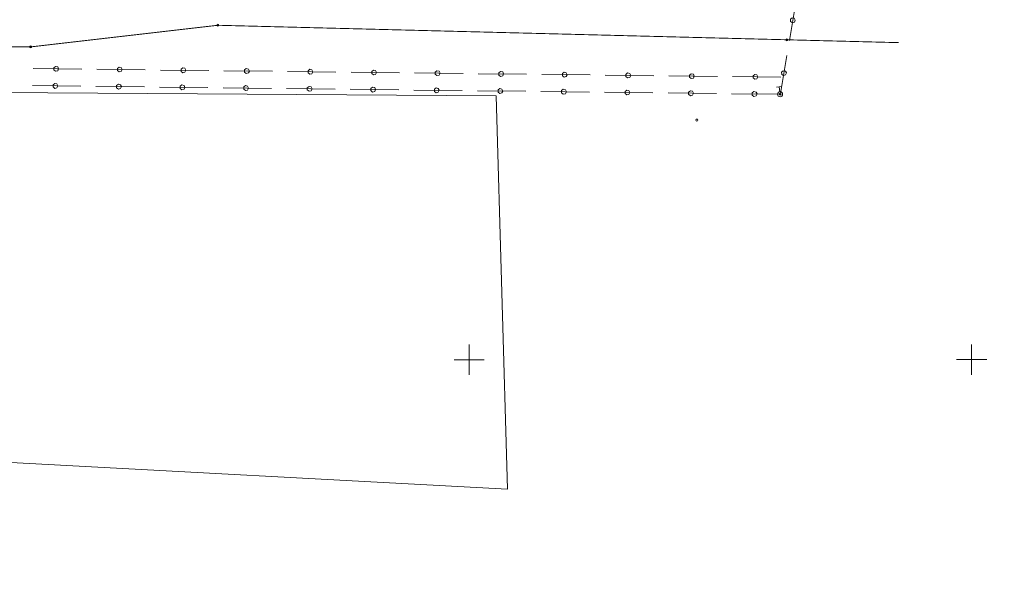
# Model space of a CAD drawing. Header units: millimetres. Extents: x 0 to 1188, y 0 to 841.
# Tile 36 of 76: x 393 to 589, y 505 to 618. Entities that reach past the tile are written whole.
import ezdxf

# ---------------------------------------------------------------- set-up
doc = ezdxf.new("R2010")
doc.units = ezdxf.units.MM
for name, pattern in [('K5LT32797', [0]), ('K5LT32807', [2, 1, -1]), ('K5LT32814', [0]), ('K5LT32822', [0]), ('K5LT32827', [0])]:
    doc.linetypes.add(name, pattern=pattern)
doc.layers.add('Системный слой', color=7, linetype='Continuous')

# ---------------------------------------------------------------- blocks, each defined once
blk = doc.blocks.new('U23')
at = {"layer": 'Системный слой', "color": 6, "linetype": 'K5LT32822', "lineweight": 18, "true_color": 0xff00ff}
for p, q in [((400.05, 605.76), (399.71, 605.49)), ((399.71, 605.49), (399.71, 605.05)), ((400.47, 605.66), (400.05, 605.76)), ((400.66, 605.26), (400.47, 605.66)), ((412.7, 605.61), (412.36, 605.34)), ((413.12, 605.51), (412.7, 605.61)), ((413.31, 605.12), (413.12, 605.51)), ((425.35, 605.47), (425, 605.19)), ((425.77, 605.37), (425.35, 605.47)), ((395.6, 605.32), (405.25, 605.21)), ((399.71, 605.05), (400.05, 604.78)), ((400.05, 604.78), (400.48, 604.88)), ((400.48, 604.88), (400.66, 605.26)), ((408.25, 605.18), (417.9, 605.06)), ((412.36, 605.34), (412.36, 604.9)), ((412.36, 604.9), (412.7, 604.63)), ((412.7, 604.63), (413.12, 604.74)), ((413.12, 604.74), (413.31, 605.12)), ((420.9, 605.03), (430.54, 604.92)), ((425, 605.19), (425.01, 604.76)), ((425.01, 604.76), (425.35, 604.49)), ((425.35, 604.49), (425.77, 604.59)), ((425.96, 604.97), (425.77, 605.37)), ((425.77, 604.59), (425.96, 604.97)), ((433.54, 604.88), (443.19, 604.77)), ((437.99, 605.32), (437.65, 605.05)), ((437.65, 605.05), (437.65, 604.61)), ((437.65, 604.61), (438, 604.34)), ((438.42, 605.22), (437.99, 605.32)), ((438, 604.34), (438.42, 604.45)), ((438.6, 604.83), (438.42, 605.22)), ((438.42, 604.45), (438.6, 604.83)), ((446.19, 604.74), (455.84, 604.63)), ((450.64, 605.17), (450.3, 604.9)), ((450.3, 604.9), (450.3, 604.47)), ((450.3, 604.47), (450.65, 604.2)), ((451.07, 605.07), (450.64, 605.17)), ((450.65, 604.2), (451.07, 604.3)), ((451.25, 604.68), (451.07, 605.07)), ((451.07, 604.3), (451.25, 604.68)), ((458.84, 604.59), (468.49, 604.48)), ((463.29, 605.03), (462.95, 604.76)), ((462.95, 604.76), (462.95, 604.32)), ((462.95, 604.32), (463.29, 604.05)), ((463.72, 604.93), (463.29, 605.03)), ((463.29, 604.05), (463.72, 604.15)), ((463.9, 604.53), (463.72, 604.93)), ((463.72, 604.15), (463.9, 604.53)), ((471.49, 604.45), (481.14, 604.33)), ((475.94, 604.88), (475.6, 604.61)), ((475.6, 604.61), (475.6, 604.17)), ((475.6, 604.17), (475.94, 603.9)), ((476.36, 604.78), (475.94, 604.88)), ((475.94, 603.9), (476.37, 604.01)), ((476.55, 604.39), (476.36, 604.78)), ((476.37, 604.01), (476.55, 604.39)), ((484.14, 604.3), (493.79, 604.19)), ((488.59, 604.74), (488.25, 604.46)), ((488.25, 604.46), (488.25, 604.03)), ((488.25, 604.03), (488.59, 603.76)), ((489.01, 604.64), (488.59, 604.74)), ((488.59, 603.76), (489.02, 603.86)), ((489.2, 604.24), (489.01, 604.64)), ((489.02, 603.86), (489.2, 604.24)), ((496.79, 604.15), (506.43, 604.04)), ((501.24, 604.59), (500.89, 604.32)), ((500.89, 604.32), (500.9, 603.88)), ((500.9, 603.88), (501.24, 603.61)), ((501.66, 604.49), (501.24, 604.59)), ((501.24, 603.61), (501.66, 603.72)), ((501.85, 604.1), (501.66, 604.49)), ((501.66, 603.72), (501.85, 604.1)), ((509.43, 604.01), (519.08, 603.9)), ((513.88, 604.44), (513.54, 604.17)), ((513.54, 604.17), (513.55, 603.74)), ((513.55, 603.74), (513.89, 603.47)), ((514.31, 604.34), (513.88, 604.44)), ((513.89, 603.47), (514.31, 603.57)), ((514.49, 603.95), (514.31, 604.34)), ((514.31, 603.57), (514.49, 603.95)), ((522.08, 603.86), (531.73, 603.75)), ((526.53, 604.3), (526.19, 604.03)), ((526.19, 604.03), (526.19, 603.59)), ((526.19, 603.59), (526.54, 603.32)), ((526.96, 604.2), (526.53, 604.3)), ((527.14, 603.8), (526.96, 604.2)), ((526.96, 603.42), (527.14, 603.8)), ((534.73, 603.72), (544.38, 603.6)), ((539.18, 604.15), (538.84, 603.88)), ((538.84, 603.88), (538.84, 603.44)), ((539.61, 604.05), (539.18, 604.15)), ((539.79, 603.66), (539.61, 604.05)), ((539.61, 603.28), (539.79, 603.66)), ((526.54, 603.32), (526.96, 603.42)), ((538.84, 603.44), (539.18, 603.17)), ((539.18, 603.17), (539.61, 603.28))]:
    blk.add_line(p, q, dxfattribs=at)
blk = doc.blocks.new('U25')
at = {"layer": 'Системный слой', "color": 6, "linetype": 'K5LT32822', "lineweight": 18, "true_color": 0xff00ff}
for p, q in [((551.02, 642.92), (549.76, 635.35)), ((550.29, 639.87), (549.97, 639.57)), ((549.97, 639.57), (550.01, 639.14)), ((550.01, 639.14), (550.35, 638.9)), ((550.72, 639.81), (550.29, 639.87)), ((550.35, 638.9), (550.77, 639.02)), ((550.93, 639.43), (550.72, 639.81)), ((550.77, 639.02), (550.93, 639.43)), ((549.26, 632.39), (548, 624.83)), ((548.53, 629.35), (548.21, 629.05)), ((548.21, 629.05), (548.25, 628.62)), ((548.96, 629.28), (548.53, 629.35)), ((549.17, 628.9), (548.96, 629.28)), ((548.25, 628.62), (548.59, 628.38)), ((548.59, 628.38), (549.01, 628.5)), ((549.01, 628.5), (549.17, 628.9)), ((547.5, 621.87), (546.24, 614.3)), ((546.77, 618.82), (546.45, 618.53)), ((546.45, 618.53), (546.48, 618.09)), ((546.48, 618.09), (546.83, 617.85)), ((547.2, 618.76), (546.77, 618.82)), ((546.83, 617.85), (547.25, 617.98)), ((547.41, 618.38), (547.2, 618.76)), ((547.25, 617.98), (547.41, 618.38)), ((545.74, 611.34), (544.48, 603.78)), ((545.01, 608.3), (544.69, 608)), ((544.69, 608), (544.72, 607.57)), ((544.72, 607.57), (545.07, 607.33)), ((545.44, 608.23), (545.01, 608.3)), ((545.07, 607.33), (545.49, 607.45)), ((545.65, 607.86), (545.44, 608.23)), ((545.49, 607.45), (545.65, 607.86))]:
    blk.add_line(p, q, dxfattribs=at)
blk = doc.blocks.new('U171')
at = {"layer": 'Системный слой', "color": 7, "linetype": 'K5LT32797', "lineweight": 18}
for p, q in [((543.7, 605.03), (544.69, 605.15)), ((544.32, 604.1), (544.19, 605.09))]:
    blk.add_line(p, q, dxfattribs=at)
for radius in [0.5, 0.05]:
    blk.add_circle((544.38, 603.6), radius, dxfattribs=at)
blk = doc.blocks.new('U557')
at = {"layer": 'Системный слой', "color": 6, "linetype": 'K5LT32822', "lineweight": 18, "true_color": 0xff00ff}
for p, q in [((395.76, 608.72), (405.41, 608.61)), ((400.21, 609.16), (399.87, 608.89)), ((399.87, 608.89), (399.87, 608.45)), ((399.87, 608.45), (400.22, 608.18)), ((400.64, 609.06), (400.21, 609.16)), ((400.22, 608.18), (400.64, 608.29)), ((400.82, 608.67), (400.64, 609.06)), ((400.64, 608.29), (400.82, 608.67)), ((408.41, 608.58), (418.06, 608.47)), ((412.86, 609.01), (412.52, 608.74)), ((412.52, 608.74), (412.52, 608.31)), ((412.52, 608.31), (412.87, 608.04)), ((413.29, 608.91), (412.86, 609.01)), ((412.87, 608.04), (413.29, 608.14)), ((413.47, 608.52), (413.29, 608.91)), ((413.29, 608.14), (413.47, 608.52)), ((421.06, 608.43), (430.71, 608.32)), ((425.51, 608.87), (425.17, 608.6)), ((425.17, 608.6), (425.17, 608.16)), ((425.17, 608.16), (425.51, 607.89)), ((425.94, 608.77), (425.51, 608.87)), ((425.51, 607.89), (425.94, 607.99)), ((426.12, 608.37), (425.94, 608.77)), ((425.94, 607.99), (426.12, 608.37)), ((433.71, 608.29), (443.36, 608.18)), ((438.16, 608.72), (437.82, 608.45)), ((437.82, 608.45), (437.82, 608.01)), ((437.82, 608.01), (438.16, 607.75)), ((438.58, 608.62), (438.16, 608.72)), ((438.16, 607.75), (438.59, 607.85)), ((438.77, 608.23), (438.58, 608.62)), ((438.59, 607.85), (438.77, 608.23)), ((446.36, 608.14), (456.01, 608.03)), ((450.81, 608.58), (450.47, 608.3)), ((450.47, 608.3), (450.47, 607.87)), ((450.47, 607.87), (450.81, 607.6)), ((451.23, 608.48), (450.81, 608.58)), ((450.81, 607.6), (451.23, 607.7)), ((451.42, 608.08), (451.23, 608.48)), ((451.23, 607.7), (451.42, 608.08)), ((459.01, 607.99), (468.65, 607.88)), ((463.46, 608.43), (463.11, 608.16)), ((463.11, 608.16), (463.12, 607.72)), ((463.12, 607.72), (463.46, 607.45)), ((463.88, 608.33), (463.46, 608.43)), ((463.46, 607.45), (463.88, 607.56)), ((464.07, 607.94), (463.88, 608.33)), ((463.88, 607.56), (464.07, 607.94)), ((471.65, 607.85), (481.3, 607.74)), ((476.1, 608.28), (475.76, 608.01)), ((475.76, 608.01), (475.76, 607.58)), ((475.76, 607.58), (476.11, 607.31)), ((476.53, 608.18), (476.1, 608.28)), ((476.11, 607.31), (476.53, 607.41)), ((476.71, 607.79), (476.53, 608.18)), ((476.53, 607.41), (476.71, 607.79)), ((484.3, 607.7), (493.95, 607.59)), ((488.75, 608.14), (488.41, 607.87)), ((488.41, 607.87), (488.41, 607.43)), ((488.41, 607.43), (488.76, 607.16)), ((489.18, 608.04), (488.75, 608.14)), ((489.36, 607.64), (489.18, 608.04)), ((489.18, 607.26), (489.36, 607.64)), ((496.95, 607.56), (506.6, 607.45)), ((501.4, 607.99), (501.06, 607.72)), ((501.06, 607.72), (501.06, 607.28)), ((501.83, 607.89), (501.4, 607.99)), ((502.01, 607.5), (501.83, 607.89)), ((501.83, 607.12), (502.01, 607.5)), ((509.6, 607.41), (519.25, 607.3)), ((514.05, 607.85), (513.71, 607.57)), ((513.71, 607.57), (513.71, 607.14)), ((514.47, 607.75), (514.05, 607.85)), ((514.66, 607.35), (514.47, 607.75)), ((526.7, 607.7), (526.36, 607.43)), ((526.36, 607.43), (526.36, 606.99)), ((527.12, 607.6), (526.7, 607.7)), ((527.31, 607.21), (527.12, 607.6)), ((539.35, 607.55), (539, 607.28)), ((539.77, 607.45), (539.35, 607.55)), ((539.96, 607.06), (539.77, 607.45)), ((488.76, 607.16), (489.18, 607.26)), ((501.06, 607.28), (501.4, 607.02)), ((501.4, 607.02), (501.83, 607.12)), ((513.71, 607.14), (514.05, 606.87)), ((514.05, 606.87), (514.48, 606.97)), ((514.48, 606.97), (514.66, 607.35)), ((522.25, 607.26), (531.9, 607.15)), ((526.36, 606.99), (526.7, 606.72)), ((526.7, 606.72), (527.13, 606.83)), ((527.13, 606.83), (527.31, 607.21)), ((534.9, 607.12), (544.54, 607.01)), ((539, 607.28), (539.01, 606.85)), ((539.01, 606.85), (539.35, 606.58)), ((539.35, 606.58), (539.77, 606.68)), ((539.77, 606.68), (539.96, 607.06))]:
    blk.add_line(p, q, dxfattribs=at)

msp = doc.modelspace()

# ---------------------------------------------------------------- linework, layer by layer
at = {"layer": 'Системный слой', "color": 5, "linetype": 'K5LT32827', "lineweight": 18, "true_color": 0x0000ff}
for p, q in [((204.216524, 605.157413), (487.863493, 603.307806)), ((487.863493, 603.307806), (490.131003, 524.966678)), ((490.131003, 524.966678), (201.968914, 540.402134))]:
    msp.add_line(p, q, dxfattribs=at)
at = {"layer": 'Системный слой', "color": 3, "linetype": 'K5LT32814', "lineweight": 18, "true_color": 0x00ff00}
for p, q in [((482.501925, 553.763337), (482.502471, 547.763337)), ((482.501925, 553.763337), (482.502471, 547.763337)), ((582.501924, 553.772446), (582.502471, 547.772446)), ((582.501924, 553.772446), (582.502471, 547.772446)), ((485.502198, 550.76361), (479.502198, 550.763064)), ((485.502198, 550.76361), (479.502198, 550.763064)), ((585.502198, 550.77272), (579.502198, 550.772173)), ((585.502198, 550.77272), (579.502198, 550.772173))]:
    msp.add_line(p, q, dxfattribs=at)
at = {"layer": 'Системный слой', "color": 7, "linetype": 'K5LT32807', "const_width": 0.18}
msp.add_lwpolyline([(119.346909, 628.496859), (148.888357, 626.616432), (154.043097, 622.249106), (159.033919, 613.878638), (160.296934, 608.580938), (160.76346, 605.176635), (158.983094, 562.285046), (166.799219, 561.427243), (168.685937, 607.701967), (170.112427, 617.009171), (174.04621, 622.002159), (178.933379, 625.43365), (235.133059, 622.667809), (329.858138, 620.503837), (364.712525, 612.995354), (395.258574, 613.031908), (432.487852, 617.337904), (545.730819, 614.448862), (568.034332, 613.879857)], dxfattribs=at)
at = {"layer": 'Системный слой', "color": 7, "linetype": 'K5LT32797', "lineweight": 18}
for centre in [(432.487852, 617.337904), (545.730819, 614.448862), (395.258574, 613.031908), (544.379798, 603.604476), (527.79284, 598.47543)]:
    msp.add_circle(centre, 0.2, dxfattribs=at)

# ---------------------------------------------------------------- block references
at = {"layer": 'Системный слой'}
for name in ['U25', 'U557', 'U23', 'U171']:
    msp.add_blockref(name, (0, 0), dxfattribs=at)

doc.saveas('drawing.dxf')
